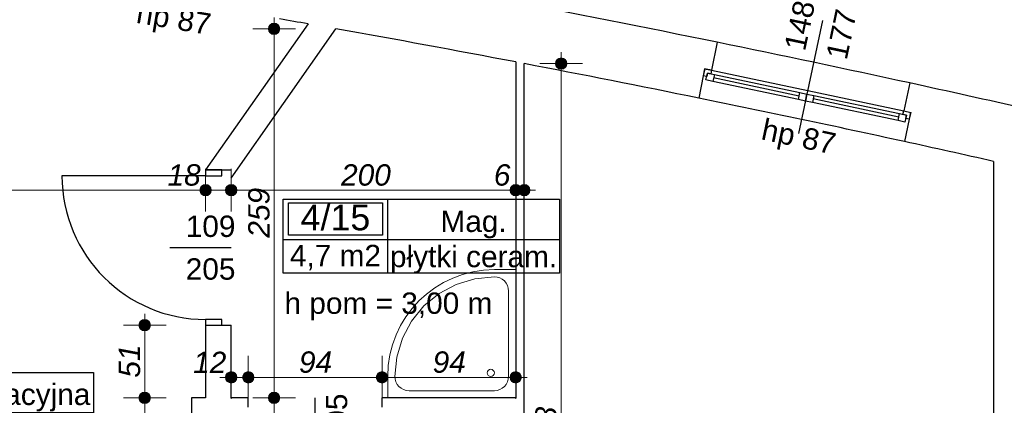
# Model space of a CAD drawing. Header units: millimetres. Extents: x -170998 to -45998, y 10557 to 52557.
# Tile 60 of 92: x -114595 to -107673, y 38107 to 40815. Entities that reach past the tile are written whole.
import ezdxf
from ezdxf.enums import TextEntityAlignment as Align

# ---------------------------------------------------------------- set-up
doc = ezdxf.new("R2010")
doc.units = ezdxf.units.MM
doc.header["$MEASUREMENT"] = 0
for name, color, linetype in [('Drzwi', 7, 'Continuous'), ('Obiekt', 7, 'Continuous'), ('Okno', 7, 'Continuous'), ('Strefa', 7, 'Continuous'), ('Strop', 7, 'Continuous'), ('Tekst', 7, 'Continuous'), ('Wymiary', 7, 'Continuous'), ('Ściana', 7, 'Continuous')]:
    doc.layers.add(name, color=color, linetype=linetype)
doc.styles.add('Arial', font='txt')
doc.styles.add('Times new roman', font='txt')
doc.dimstyles.new('GENERATED_STYLE__1', dxfattribs={"dimtxt": 150, "dimasz": 152, "dimexe": 0.18, "dimexo": 0, "dimgap": 0.09, "dimtad": 1, "dimtih": 1, "dimtoh": 1, "dimlfac": 0.1, "dimzin": 0, "dimdsep": 46, "dimtxsty": 'Arial', "dimblk": 'ARROWHEAD_11', "dimblk1": 'ARROWHEAD_11', "dimblk2": 'ARROWHEAD_11', "dimcen": 0.09, "dimclrd": 114, "dimclre": 114, "dimclrt": 114, "dimazin": 0, "dimtfac": 1, "dimtdec": 4, "dimtmove": 0, "dimatfit": 3, "dimfxl": 1, "dimtolj": 1, "dimtzin": 0, "dimarcsym": 0})
doc.dimstyles.new('GENERATED_STYLE__2', dxfattribs={"dimtxt": 150, "dimasz": 152, "dimexe": 0.18, "dimexo": 0, "dimgap": 0.09, "dimtad": 1, "dimlfac": 0.1, "dimzin": 0, "dimdsep": 46, "dimtxsty": 'Arial', "dimblk": 'ARROWHEAD_11', "dimblk1": 'ARROWHEAD_11', "dimblk2": 'ARROWHEAD_11', "dimcen": 0.09, "dimclrd": 114, "dimclre": 114, "dimclrt": 114, "dimazin": 0, "dimtfac": 1, "dimtdec": 4, "dimtmove": 0, "dimatfit": 3, "dimfxl": 1, "dimtolj": 1, "dimtzin": 0, "dimarcsym": 0})

# ---------------------------------------------------------------- blocks, each defined once
blk = doc.blocks.new('Sala pooperacyjna_4_14_14', base_point=(-115855.9, 38055.3))
at = {"layer": 'Strefa'}
for p, q in [((-116635, 38338.2), (-114076.1, 38338.2)), ((-116635, 37819.6), (-116635, 38338.2)), ((-116596, 38312.2), (-115894.9, 38312.2)), ((-116596, 38086), (-116596, 38312.2)), ((-115894.9, 38312.2), (-115894.9, 38086)), ((-115855.9, 38338.2), (-115855.9, 37819.6)), ((-114076.1, 38338.2), (-114076.1, 37819.6)), ((-115894.9, 38086), (-116596, 38086)), ((-116635, 38055.3), (-114076.1, 38055.3)), ((-114076.1, 37819.6), (-116635, 37819.6))]:
    blk.add_line(p, q, dxfattribs=at)
at = {"layer": 'Strefa', "style": 'Arial'}
for tag, height, p in [('ROOM_NUMBER', 180, (-116245.5, 38210.3)), ('ROOM_NAME', 150, (-114966, 38183.7)), ('ROOM_CALC_AREA', 150, (-116245.5, 37943.3)), ('floor_f', 150, (-114966, 37956.6))]:
    blk.add_attdef(tag, text='', height=height, dxfattribs=at).set_placement(p, align=Align.MIDDLE_CENTER)
blk = doc.blocks.new('Mag._4_15_15', base_point=(-112008.3, 39270.6))
at = {"layer": 'Strefa'}
for p, q in [((-112742.4, 39553.5), (-110800.2, 39553.5)), ((-112742.4, 39034.9), (-112742.4, 39553.5)), ((-112705.7, 39527.6), (-112045, 39527.6)), ((-112705.7, 39301.3), (-112705.7, 39527.6)), ((-112045, 39527.6), (-112045, 39301.3)), ((-112008.3, 39553.5), (-112008.3, 39034.9)), ((-110800.2, 39553.5), (-110800.2, 39034.9)), ((-112742.4, 39270.6), (-110800.2, 39270.6)), ((-112045, 39301.3), (-112705.7, 39301.3)), ((-110800.2, 39034.9), (-112742.4, 39034.9))]:
    blk.add_line(p, q, dxfattribs=at)
at = {"layer": 'Strefa', "style": 'Arial'}
for tag, height, p in [('ROOM_NUMBER', 180, (-112375.4, 39425.6)), ('ROOM_NAME', 150, (-111404.2, 39399)), ('ROOM_CALC_AREA', 150, (-112375.4, 39158.6)), ('floor_f', 150, (-111404.2, 39151.5))]:
    blk.add_attdef(tag, text='', height=height, dxfattribs=at).set_placement(p, align=Align.MIDDLE_CENTER)
blk = doc.blocks.new('*D284')
at = {"layer": 'Wymiary', "linetype": 'Continuous', "lineweight": 13}
for points in [[(-112766.7, 38159.3), (-112769.7, 38174.6), (-112778.4, 38187.6), (-112791.3, 38196.3), (-112806.7, 38199.3), (-112822, 38196.3), (-112834.9, 38187.6), (-112843.6, 38174.6), (-112846.7, 38159.3), (-112843.6, 38144), (-112834.9, 38131), (-112822, 38122.4), (-112806.7, 38119.3), (-112791.3, 38122.4), (-112778.4, 38131), (-112769.7, 38144)], [(-112766.7, 37979.3), (-112769.7, 37994.6), (-112778.4, 38007.6), (-112791.3, 38016.3), (-112806.7, 38019.3), (-112822, 38016.3), (-112834.9, 38007.6), (-112843.6, 37994.6), (-112846.7, 37979.3), (-112843.6, 37964), (-112834.9, 37951), (-112822, 37942.4), (-112806.7, 37939.3), (-112791.3, 37942.4), (-112778.4, 37951), (-112769.7, 37964)]]:
    blk.add_hatch(color=114, dxfattribs=at).paths.add_polyline_path(points)
at = {"layer": 'Wymiary', "color": 114, "lineweight": 13}
for p, q in [((-112846.7, 38159.3), (-112956.7, 38159.3)), ((-112656.7, 38159.3), (-112766.7, 38159.3)), ((-112806.7, 38019.3), (-112806.7, 38119.3)), ((-112846.7, 37979.3), (-112956.7, 37979.3)), ((-112656.7, 37979.3), (-112766.7, 37979.3))]:
    blk.add_line(p, q, dxfattribs=at)
for centre in [(-112806.7, 38159.3), (-112806.7, 37979.3)]:
    blk.add_circle(centre, 40, dxfattribs=at)
blk = doc.blocks.new('ARROWHEAD_11')
at = {"color": 0, "linetype": 'Continuous', "lineweight": 0}
blk.add_line((0, 0), (-1, 0), dxfattribs=at)
at = {"color": 0, "linetype": 'Continuous', "lineweight": 0, "const_width": 0.25, "flags": 128}
blk.add_lwpolyline([(-0.125, 0, 1), (0.125, 0, 1)], format="xyb", close=True, dxfattribs=at)
blk = doc.blocks.new('*D285')
at = {"layer": 'Wymiary', "linetype": 'Continuous', "lineweight": 13}
for points in [[(-112766.7, 40750.6), (-112769.7, 40765.9), (-112778.4, 40778.9), (-112791.3, 40787.6), (-112806.7, 40790.6), (-112822, 40787.6), (-112834.9, 40778.9), (-112843.6, 40765.9), (-112846.7, 40750.6), (-112843.6, 40735.3), (-112834.9, 40722.3), (-112822, 40713.7), (-112806.7, 40710.6), (-112791.3, 40713.7), (-112778.4, 40722.3), (-112769.7, 40735.3)], [(-112766.7, 38159.3), (-112769.7, 38174.6), (-112778.4, 38187.6), (-112791.3, 38196.3), (-112806.7, 38199.3), (-112822, 38196.3), (-112834.9, 38187.6), (-112843.6, 38174.6), (-112846.7, 38159.3), (-112843.6, 38144), (-112834.9, 38131), (-112822, 38122.4), (-112806.7, 38119.3), (-112791.3, 38122.4), (-112778.4, 38131), (-112769.7, 38144)]]:
    blk.add_hatch(color=114, dxfattribs=at).paths.add_polyline_path(points)
at = {"layer": 'Wymiary', "color": 114, "lineweight": 13}
for p, q in [((-112806.7, 40790.6), (-112806.7, 40830.6)), ((-112846.7, 40750.6), (-112956.7, 40750.6)), ((-112806.7, 38199.3), (-112806.7, 40710.6)), ((-112656.7, 40750.6), (-112766.7, 40750.6)), ((-112846.7, 38159.3), (-112956.7, 38159.3)), ((-112656.7, 38159.3), (-112766.7, 38159.3))]:
    blk.add_line(p, q, dxfattribs=at)
for centre in [(-112806.7, 40750.6), (-112806.7, 38159.3)]:
    blk.add_circle(centre, 40, dxfattribs=at)
at = {"layer": 'Wymiary', "color": 114, "lineweight": 13, "insert": (-112836.7, 39284.2), "char_height": 150, "attachment_point": 7, "rotation": 90, "style": 'Arial'}
blk.add_mtext('\\A1;{\\fArial|b0|i1|c238|p38;259}', dxfattribs=at)
blk = doc.blocks.new('*D287')
at = {"layer": 'Wymiary', "linetype": 'Continuous', "lineweight": 13}
for points in [[(-110748.2, 40506.2), (-110751.3, 40521.5), (-110759.9, 40534.5), (-110772.9, 40543.2), (-110788.2, 40546.2), (-110803.5, 40543.2), (-110816.5, 40534.5), (-110825.2, 40521.5), (-110828.2, 40506.2), (-110825.2, 40490.9), (-110816.5, 40478), (-110803.5, 40469.3), (-110788.2, 40466.2), (-110772.9, 40469.3), (-110759.9, 40478), (-110751.3, 40490.9)], [(-110748.2, 35329.3), (-110751.3, 35344.6), (-110759.9, 35357.6), (-110772.9, 35366.3), (-110788.2, 35369.3), (-110803.5, 35366.3), (-110816.5, 35357.6), (-110825.2, 35344.6), (-110828.2, 35329.3), (-110825.2, 35314), (-110816.5, 35301), (-110803.5, 35292.4), (-110788.2, 35289.3), (-110772.9, 35292.4), (-110759.9, 35301), (-110751.3, 35314)]]:
    blk.add_hatch(color=114, dxfattribs=at).paths.add_polyline_path(points)
at = {"layer": 'Wymiary', "color": 114, "lineweight": 13}
for p, q in [((-110788.2, 40546.2), (-110788.2, 40586.2)), ((-110828.2, 40506.2), (-110938.2, 40506.2)), ((-110638.2, 40506.2), (-110748.2, 40506.2)), ((-110788.2, 35369.3), (-110788.2, 40466.2)), ((-110828.2, 35329.3), (-110938.2, 35329.3)), ((-110638.2, 35329.3), (-110748.2, 35329.3)), ((-110788.2, 35249.3), (-110788.2, 35289.3))]:
    blk.add_line(p, q, dxfattribs=at)
for centre in [(-110788.2, 40506.2), (-110788.2, 35329.3)]:
    blk.add_circle(centre, 40, dxfattribs=at)
at = {"layer": 'Wymiary', "color": 114, "lineweight": 13, "insert": (-110818.2, 37747), "char_height": 150, "attachment_point": 7, "rotation": 90, "style": 'Arial'}
blk.add_mtext('\\A1;{\\fArial|b0|i1|c238|p38;518}', dxfattribs=at)
blk = doc.blocks.new('*D321')
at = {"layer": 'Wymiary', "linetype": 'Continuous', "lineweight": 13}
for points in [[(-113068, 38303), (-113071.1, 38318.3), (-113079.7, 38331.3), (-113092.7, 38340), (-113108, 38343), (-113123.3, 38340), (-113136.3, 38331.3), (-113145, 38318.3), (-113148, 38303), (-113145, 38287.7), (-113136.3, 38274.7), (-113123.3, 38266), (-113108, 38263), (-113092.7, 38266), (-113079.7, 38274.7), (-113071.1, 38287.7)], [(-112948, 38303), (-112951.1, 38318.3), (-112959.7, 38331.3), (-112972.7, 38340), (-112988, 38343), (-113003.3, 38340), (-113016.3, 38331.3), (-113025, 38318.3), (-113028, 38303), (-113025, 38287.7), (-113016.3, 38274.7), (-113003.3, 38266), (-112988, 38263), (-112972.7, 38266), (-112959.7, 38274.7), (-112951.1, 38287.7)]]:
    blk.add_hatch(color=114, dxfattribs=at).paths.add_polyline_path(points)
at = {"layer": 'Wymiary', "color": 114, "lineweight": 13}
for p, q in [((-113108, 38343), (-113108, 38453)), ((-112988, 38343), (-112988, 38453)), ((-113188, 38303), (-113148, 38303)), ((-113068, 38303), (-113028, 38303)), ((-113108, 38153), (-113108, 38263)), ((-112988, 38153), (-112988, 38263))]:
    blk.add_line(p, q, dxfattribs=at)
for centre in [(-113108, 38303), (-112988, 38303)]:
    blk.add_circle(centre, 40, dxfattribs=at)
at = {"layer": 'Wymiary', "color": 114, "lineweight": 13, "insert": (-113375.7, 38333), "char_height": 150, "attachment_point": 7, "style": 'Arial'}
blk.add_mtext('\\A1;{\\fArial|b0|i1|c238|p38;12}', dxfattribs=at)
blk = doc.blocks.new('*D322')
at = {"layer": 'Wymiary', "linetype": 'Continuous', "lineweight": 13}
for points in [[(-112948, 38303), (-112951.1, 38318.3), (-112959.7, 38331.3), (-112972.7, 38340), (-112988, 38343), (-113003.3, 38340), (-113016.3, 38331.3), (-113025, 38318.3), (-113028, 38303), (-113025, 38287.7), (-113016.3, 38274.7), (-113003.3, 38266), (-112988, 38263), (-112972.7, 38266), (-112959.7, 38274.7), (-112951.1, 38287.7)], [(-112008, 38303), (-112011.1, 38318.3), (-112019.7, 38331.3), (-112032.7, 38340), (-112048, 38343), (-112063.3, 38340), (-112076.3, 38331.3), (-112085, 38318.3), (-112088, 38303), (-112085, 38287.7), (-112076.3, 38274.7), (-112063.3, 38266), (-112048, 38263), (-112032.7, 38266), (-112019.7, 38274.7), (-112011.1, 38287.7)]]:
    blk.add_hatch(color=114, dxfattribs=at).paths.add_polyline_path(points)
at = {"layer": 'Wymiary', "color": 114, "lineweight": 13}
for p, q in [((-112988, 38343), (-112988, 38453)), ((-112048, 38343), (-112048, 38453)), ((-112948, 38303), (-112088, 38303)), ((-112988, 38153), (-112988, 38263)), ((-112048, 38153), (-112048, 38263))]:
    blk.add_line(p, q, dxfattribs=at)
for centre in [(-112988, 38303), (-112048, 38303)]:
    blk.add_circle(centre, 40, dxfattribs=at)
at = {"layer": 'Wymiary', "color": 114, "lineweight": 13, "insert": (-112631.8, 38333), "char_height": 150, "attachment_point": 7, "style": 'Arial'}
blk.add_mtext('\\A1;{\\fArial|b0|i1|c238|p38;94}', dxfattribs=at)
blk = doc.blocks.new('*D323')
at = {"layer": 'Wymiary', "linetype": 'Continuous', "lineweight": 13}
for points in [[(-112008, 38303), (-112011.1, 38318.3), (-112019.7, 38331.3), (-112032.7, 38340), (-112048, 38343), (-112063.3, 38340), (-112076.3, 38331.3), (-112085, 38318.3), (-112088, 38303), (-112085, 38287.7), (-112076.3, 38274.7), (-112063.3, 38266), (-112048, 38263), (-112032.7, 38266), (-112019.7, 38274.7), (-112011.1, 38287.7)], [(-111068, 38303), (-111071.1, 38318.3), (-111079.7, 38331.3), (-111092.7, 38340), (-111108, 38343), (-111123.3, 38340), (-111136.3, 38331.3), (-111145, 38318.3), (-111148, 38303), (-111145, 38287.7), (-111136.3, 38274.7), (-111123.3, 38266), (-111108, 38263), (-111092.7, 38266), (-111079.7, 38274.7), (-111071.1, 38287.7)]]:
    blk.add_hatch(color=114, dxfattribs=at).paths.add_polyline_path(points)
at = {"layer": 'Wymiary', "color": 114, "lineweight": 13}
for p, q in [((-112048, 38343), (-112048, 38453)), ((-111108, 38343), (-111108, 38453)), ((-112008, 38303), (-111148, 38303)), ((-111068, 38303), (-111028, 38303)), ((-112048, 38153), (-112048, 38263)), ((-111108, 38153), (-111108, 38263))]:
    blk.add_line(p, q, dxfattribs=at)
for centre in [(-112048, 38303), (-111108, 38303)]:
    blk.add_circle(centre, 40, dxfattribs=at)
at = {"layer": 'Wymiary', "color": 114, "lineweight": 13, "insert": (-111691.8, 38333), "char_height": 150, "attachment_point": 7, "style": 'Arial'}
blk.add_mtext('\\A1;{\\fArial|b0|i1|c238|p38;94}', dxfattribs=at)
blk = doc.blocks.new('*D324')
at = {"layer": 'Wymiary', "linetype": 'Continuous', "lineweight": 13}
for points in [[(-113676.4, 38159.3), (-113679.4, 38174.6), (-113688.1, 38187.6), (-113701.1, 38196.3), (-113716.4, 38199.3), (-113731.7, 38196.3), (-113744.7, 38187.6), (-113753.4, 38174.6), (-113756.4, 38159.3), (-113753.4, 38144), (-113744.7, 38131), (-113731.7, 38122.4), (-113716.4, 38119.3), (-113701.1, 38122.4), (-113688.1, 38131), (-113679.4, 38144)], [(-113676.4, 35639.3), (-113679.4, 35654.6), (-113688.1, 35667.6), (-113701.1, 35676.3), (-113716.4, 35679.3), (-113731.7, 35676.3), (-113744.7, 35667.6), (-113753.4, 35654.6), (-113756.4, 35639.3), (-113753.4, 35624), (-113744.7, 35611), (-113731.7, 35602.4), (-113716.4, 35599.3), (-113701.1, 35602.4), (-113688.1, 35611), (-113679.4, 35624)]]:
    blk.add_hatch(color=114, dxfattribs=at).paths.add_polyline_path(points)
at = {"layer": 'Wymiary', "color": 114, "lineweight": 13}
for p, q in [((-113756.4, 38159.3), (-113866.4, 38159.3)), ((-113566.4, 38159.3), (-113676.4, 38159.3)), ((-113716.4, 35679.3), (-113716.4, 38119.3)), ((-113756.4, 35639.3), (-113866.4, 35639.3)), ((-113716.4, 35559.3), (-113716.4, 35599.3)), ((-113566.4, 35639.3), (-113676.4, 35639.3))]:
    blk.add_line(p, q, dxfattribs=at)
for centre in [(-113716.4, 38159.3), (-113716.4, 35639.3)]:
    blk.add_circle(centre, 40, dxfattribs=at)
at = {"layer": 'Wymiary', "color": 114, "lineweight": 13, "insert": (-113746.4, 36728.6), "char_height": 150, "attachment_point": 7, "rotation": 90, "style": 'Arial'}
blk.add_mtext('\\A1;{\\fArial|b0|i1|c238|p38;252}', dxfattribs=at)
blk = doc.blocks.new('*D325')
at = {"layer": 'Wymiary', "linetype": 'Continuous', "lineweight": 13}
for points in [[(-113676.4, 38669.3), (-113679.4, 38684.6), (-113688.1, 38697.6), (-113701.1, 38706.3), (-113716.4, 38709.3), (-113731.7, 38706.3), (-113744.7, 38697.6), (-113753.4, 38684.6), (-113756.4, 38669.3), (-113753.4, 38654), (-113744.7, 38641), (-113731.7, 38632.4), (-113716.4, 38629.3), (-113701.1, 38632.4), (-113688.1, 38641), (-113679.4, 38654)], [(-113676.4, 38159.3), (-113679.4, 38174.6), (-113688.1, 38187.6), (-113701.1, 38196.3), (-113716.4, 38199.3), (-113731.7, 38196.3), (-113744.7, 38187.6), (-113753.4, 38174.6), (-113756.4, 38159.3), (-113753.4, 38144), (-113744.7, 38131), (-113731.7, 38122.4), (-113716.4, 38119.3), (-113701.1, 38122.4), (-113688.1, 38131), (-113679.4, 38144)]]:
    blk.add_hatch(color=114, dxfattribs=at).paths.add_polyline_path(points)
at = {"layer": 'Wymiary', "color": 114, "lineweight": 13}
for p, q in [((-113716.4, 38709.3), (-113716.4, 38749.3)), ((-113756.4, 38669.3), (-113866.4, 38669.3)), ((-113716.4, 38199.3), (-113716.4, 38629.3)), ((-113566.4, 38669.3), (-113676.4, 38669.3)), ((-113756.4, 38159.3), (-113866.4, 38159.3)), ((-113566.4, 38159.3), (-113676.4, 38159.3))]:
    blk.add_line(p, q, dxfattribs=at)
for centre in [(-113716.4, 38669.3), (-113716.4, 38159.3)]:
    blk.add_circle(centre, 40, dxfattribs=at)
at = {"layer": 'Wymiary', "color": 114, "lineweight": 13, "insert": (-113746.4, 38300.5), "char_height": 150, "attachment_point": 7, "rotation": 90, "style": 'Arial'}
blk.add_mtext('\\A1;{\\fArial|b0|i1|c238|p38;51}', dxfattribs=at)
blk = doc.blocks.new('*D326')
at = {"layer": 'Wymiary', "linetype": 'Continuous', "lineweight": 13}
for points in [[(-118218, 39617.3), (-118221.1, 39632.6), (-118229.7, 39645.6), (-118242.7, 39654.3), (-118258, 39657.3), (-118273.3, 39654.3), (-118286.3, 39645.6), (-118295, 39632.6), (-118298, 39617.3), (-118295, 39602), (-118286.3, 39589), (-118273.3, 39580.4), (-118258, 39577.3), (-118242.7, 39580.4), (-118229.7, 39589), (-118221.1, 39602)], [(-113248, 39617.3), (-113251.1, 39632.6), (-113259.7, 39645.6), (-113272.7, 39654.3), (-113288, 39657.3), (-113303.3, 39654.3), (-113316.3, 39645.6), (-113325, 39632.6), (-113328, 39617.3), (-113325, 39602), (-113316.3, 39589), (-113303.3, 39580.4), (-113288, 39577.3), (-113272.7, 39580.4), (-113259.7, 39589), (-113251.1, 39602)]]:
    blk.add_hatch(color=114, dxfattribs=at).paths.add_polyline_path(points)
at = {"layer": 'Wymiary', "color": 114, "lineweight": 13}
for p, q in [((-118258, 39657.3), (-118258, 39767.3)), ((-113288, 39657.3), (-113288, 39767.3)), ((-118338, 39617.3), (-118298, 39617.3)), ((-118218, 39617.3), (-113328, 39617.3)), ((-118258, 39467.3), (-118258, 39577.3)), ((-113288, 39467.3), (-113288, 39577.3))]:
    blk.add_line(p, q, dxfattribs=at)
for centre in [(-118258, 39617.3), (-113288, 39617.3)]:
    blk.add_circle(centre, 40, dxfattribs=at)
at = {"layer": 'Wymiary', "color": 114, "lineweight": 13, "char_height": 150, "attachment_point": 7, "style": 'Arial'}
for s, insert in [('\\A1;{\\fArial|b0|i1|c238|p38;497}', (-116057.6, 39647.3)), ('\\A1;{\\fArial|b0|i1|c238|p38;18}', (-113555.7, 39647.3))]:
    blk.add_mtext(s, dxfattribs=dict(at, insert=insert))
blk = doc.blocks.new('*D327')
at = {"layer": 'Wymiary', "linetype": 'Continuous', "lineweight": 13}
for points in [[(-113248, 39617.3), (-113251.1, 39632.6), (-113259.7, 39645.6), (-113272.7, 39654.3), (-113288, 39657.3), (-113303.3, 39654.3), (-113316.3, 39645.6), (-113325, 39632.6), (-113328, 39617.3), (-113325, 39602), (-113316.3, 39589), (-113303.3, 39580.4), (-113288, 39577.3), (-113272.7, 39580.4), (-113259.7, 39589), (-113251.1, 39602)], [(-113068, 39617.3), (-113071.1, 39632.6), (-113079.7, 39645.6), (-113092.7, 39654.3), (-113108, 39657.3), (-113123.3, 39654.3), (-113136.3, 39645.6), (-113145, 39632.6), (-113148, 39617.3), (-113145, 39602), (-113136.3, 39589), (-113123.3, 39580.4), (-113108, 39577.3), (-113092.7, 39580.4), (-113079.7, 39589), (-113071.1, 39602)]]:
    blk.add_hatch(color=114, dxfattribs=at).paths.add_polyline_path(points)
at = {"layer": 'Wymiary', "color": 114, "lineweight": 13}
for p, q in [((-113288, 39657.3), (-113288, 39767.3)), ((-113108, 39657.3), (-113108, 39767.3)), ((-113248, 39617.3), (-113148, 39617.3)), ((-113288, 39467.3), (-113288, 39577.3)), ((-113108, 39467.3), (-113108, 39577.3))]:
    blk.add_line(p, q, dxfattribs=at)
for centre in [(-113288, 39617.3), (-113108, 39617.3)]:
    blk.add_circle(centre, 40, dxfattribs=at)
blk = doc.blocks.new('*D328')
at = {"layer": 'Wymiary', "linetype": 'Continuous', "lineweight": 13}
for points in [[(-113068, 39617.3), (-113071.1, 39632.6), (-113079.7, 39645.6), (-113092.7, 39654.3), (-113108, 39657.3), (-113123.3, 39654.3), (-113136.3, 39645.6), (-113145, 39632.6), (-113148, 39617.3), (-113145, 39602), (-113136.3, 39589), (-113123.3, 39580.4), (-113108, 39577.3), (-113092.7, 39580.4), (-113079.7, 39589), (-113071.1, 39602)], [(-111068, 39617.3), (-111071.1, 39632.6), (-111079.7, 39645.6), (-111092.7, 39654.3), (-111108, 39657.3), (-111123.3, 39654.3), (-111136.3, 39645.6), (-111145, 39632.6), (-111148, 39617.3), (-111145, 39602), (-111136.3, 39589), (-111123.3, 39580.4), (-111108, 39577.3), (-111092.7, 39580.4), (-111079.7, 39589), (-111071.1, 39602)]]:
    blk.add_hatch(color=114, dxfattribs=at).paths.add_polyline_path(points)
at = {"layer": 'Wymiary', "color": 114, "lineweight": 13}
for p, q in [((-113108, 39657.3), (-113108, 39767.3)), ((-111108, 39657.3), (-111108, 39767.3)), ((-113068, 39617.3), (-111148, 39617.3)), ((-113108, 39467.3), (-113108, 39577.3)), ((-111108, 39467.3), (-111108, 39577.3))]:
    blk.add_line(p, q, dxfattribs=at)
for centre in [(-113108, 39617.3), (-111108, 39617.3)]:
    blk.add_circle(centre, 40, dxfattribs=at)
at = {"layer": 'Wymiary', "color": 114, "lineweight": 13, "char_height": 150, "attachment_point": 7, "style": 'Arial'}
for s, insert in [('\\A1;{\\fArial|b0|i1|c238|p38;200}', (-112335.7, 39647.3)), ('\\A1;{\\fArial|b0|i1|c238|p38;6}', (-111261.8, 39647.3))]:
    blk.add_mtext(s, dxfattribs=dict(at, insert=insert))
blk = doc.blocks.new('*D329')
at = {"layer": 'Wymiary', "linetype": 'Continuous', "lineweight": 13}
for points in [[(-111068, 39617.3), (-111071.1, 39632.6), (-111079.7, 39645.6), (-111092.7, 39654.3), (-111108, 39657.3), (-111123.3, 39654.3), (-111136.3, 39645.6), (-111145, 39632.6), (-111148, 39617.3), (-111145, 39602), (-111136.3, 39589), (-111123.3, 39580.4), (-111108, 39577.3), (-111092.7, 39580.4), (-111079.7, 39589), (-111071.1, 39602)], [(-111008, 39617.3), (-111011.1, 39632.6), (-111019.7, 39645.6), (-111032.7, 39654.3), (-111048, 39657.3), (-111063.3, 39654.3), (-111076.3, 39645.6), (-111085, 39632.6), (-111088, 39617.3), (-111085, 39602), (-111076.3, 39589), (-111063.3, 39580.4), (-111048, 39577.3), (-111032.7, 39580.4), (-111019.7, 39589), (-111011.1, 39602)]]:
    blk.add_hatch(color=114, dxfattribs=at).paths.add_polyline_path(points)
at = {"layer": 'Wymiary', "color": 114, "lineweight": 13}
for p, q in [((-111108, 39657.3), (-111108, 39767.3)), ((-111048, 39657.3), (-111048, 39767.3)), ((-111108, 39617.3), (-111048, 39617.3)), ((-111008, 39617.3), (-110968, 39617.3)), ((-111108, 39467.3), (-111108, 39577.3)), ((-111048, 39467.3), (-111048, 39577.3))]:
    blk.add_line(p, q, dxfattribs=at)
for centre in [(-111108, 39617.3), (-111048, 39617.3)]:
    blk.add_circle(centre, 40, dxfattribs=at)

msp = doc.modelspace()

# ---------------------------------------------------------------- linework, layer by layer
at = {"layer": 'Drzwi'}
for p, q in [((-113288.019, 39759.32), (-113288.019, 39719.32)), ((-113173.019, 39759.32), (-113288.019, 39759.32)), ((-113288.019, 39759.32), (-113173.019, 39759.32)), ((-113173.019, 39719.32), (-113173.019, 39759.32)), ((-113288.019, 39719.32), (-114298.019, 39719.32)), ((-113288.019, 39719.32), (-113173.019, 39719.32)), ((-113173.019, 38709.32), (-113288.019, 38709.32)), ((-113288.019, 38709.32), (-113288.019, 38669.32)), ((-113173.019, 38669.32), (-113173.019, 38709.32)), ((-113288.019, 38669.32), (-113173.019, 38669.32)), ((-113288.019, 38669.32), (-113173.019, 38669.32))]:
    msp.add_line(p, q, dxfattribs=at)
msp.add_arc((-113288.019, 39719.32), 1010, 180, 270, dxfattribs=at)
at = {"layer": 'Obiekt'}
for p, q in [((-108951.602, 40808.803), (-109118.877, 40016.263)), ((-113539.397, 39214.32), (-113108.019, 39214.32)), ((-112518.019, 37727.942), (-112518.019, 38159.32))]:
    msp.add_line(p, q, dxfattribs=at)
at = {"layer": 'Obiekt', "color": 8, "lineweight": 5}
for p, q in [((-111108.019, 39059.32), (-111258.019, 39059.32)), ((-111108.019, 38159.32), (-111108.019, 39059.32)), ((-111394.582, 38995.87), (-111525.897, 38956.036)), ((-111258.019, 39009.32), (-111394.582, 38995.87)), ((-111238.51, 39007.399), (-111258.019, 39009.32)), ((-111219.75, 39001.708), (-111238.51, 39007.399)), ((-111202.462, 38992.467), (-111219.75, 39001.708)), ((-111187.308, 38980.031), (-111202.462, 38992.467)), ((-111174.872, 38964.877), (-111187.308, 38980.031)), ((-111525.897, 38956.036), (-111646.918, 38891.349)), ((-111165.631, 38947.589), (-111174.872, 38964.877)), ((-111159.94, 38928.829), (-111165.631, 38947.589)), ((-111158.019, 38909.32), (-111159.94, 38928.829)), ((-111158.019, 38309.32), (-111158.019, 38909.32)), ((-111158.019, 38309.32), (-111158.019, 38909.32)), ((-111158.019, 38909.32), (-111158.019, 38309.32)), ((-111646.918, 38891.349), (-111752.993, 38804.295)), ((-111752.993, 38804.295), (-111840.047, 38698.22)), ((-111840.047, 38698.22), (-111904.734, 38577.199)), ((-111904.734, 38577.199), (-111944.568, 38445.884)), ((-111944.568, 38445.884), (-111958.019, 38309.32)), ((-112008.019, 38309.32), (-112008.019, 38159.32)), ((-111958.019, 38309.32), (-111956.097, 38289.811)), ((-111956.097, 38289.811), (-111950.407, 38271.052)), ((-111165.631, 38271.052), (-111159.94, 38289.811)), ((-111159.94, 38289.811), (-111158.019, 38309.32)), ((-111950.407, 38271.052), (-111941.166, 38253.763)), ((-111941.166, 38253.763), (-111928.729, 38238.61)), ((-111928.729, 38238.61), (-111913.576, 38226.173)), ((-111913.576, 38226.173), (-111896.287, 38216.932)), ((-111896.287, 38216.932), (-111877.528, 38211.242)), ((-111877.528, 38211.242), (-111858.019, 38209.32)), ((-111258.019, 38209.32), (-111238.51, 38211.242)), ((-111238.51, 38211.242), (-111219.75, 38216.932)), ((-111219.75, 38216.932), (-111202.462, 38226.173)), ((-111202.462, 38226.173), (-111187.308, 38238.61)), ((-111187.308, 38238.61), (-111174.872, 38253.763)), ((-111174.872, 38253.763), (-111165.631, 38271.052)), ((-112008.019, 38159.32), (-111108.019, 38159.32)), ((-111858.019, 38209.32), (-111258.019, 38209.32))]:
    msp.add_line(p, q, dxfattribs=at)
msp.add_circle((-111283.019, 38334.32), 25, dxfattribs=at)
msp.add_arc((-111258.019, 38309.32), 750, 90, 180, dxfattribs=at)
at = {"layer": 'Okno'}
for p, q in [((-109779.795, 40469.908), (-109789.774, 40420.913)), ((-109779.448, 40469.835), (-109789.774, 40420.913)), ((-109779.795, 40469.908), (-109730.526, 40459.509)), ((-109730.965, 40459.602), (-109779.795, 40469.908)), ((-109770.476, 40391.289), (-109760.15, 40440.211)), ((-109760.15, 40440.211), (-109765.313, 40415.75)), ((-109735.689, 40435.048), (-109760.15, 40440.211)), ((-109760.15, 40440.211), (-109711.228, 40429.885)), ((-109730.526, 40459.509), (-109735.689, 40435.048)), ((-109730.526, 40459.509), (-109055.4, 40317.016)), ((-109711.228, 40429.885), (-109721.553, 40380.963)), ((-109711.228, 40429.885), (-109109.485, 40302.88)), ((-109765.313, 40415.75), (-109789.774, 40420.913)), ((-109721.553, 40380.963), (-109770.476, 40391.289)), ((-109119.81, 40253.958), (-109721.553, 40380.963)), ((-109119.81, 40253.958), (-109721.553, 40380.963)), ((-109114.647, 40278.419), (-109716.39, 40405.424)), ((-109119.81, 40253.958), (-109109.485, 40302.88)), ((-109109.485, 40302.88), (-109060.562, 40292.555)), ((-109070.888, 40243.632), (-109060.562, 40292.555)), ((-109060.562, 40292.555), (-109070.888, 40243.632)), ((-109060.562, 40292.555), (-109011.64, 40282.229)), ((-109055.4, 40317.016), (-108380.273, 40174.522)), ((-109070.888, 40243.632), (-109119.81, 40253.958)), ((-109021.966, 40233.307), (-109070.888, 40243.632)), ((-109011.64, 40282.229), (-109021.966, 40233.307)), ((-108420.223, 40106.302), (-109021.966, 40233.307)), ((-108420.223, 40106.302), (-109021.966, 40233.307)), ((-108415.06, 40130.763), (-109016.803, 40257.768)), ((-109011.64, 40282.229), (-108409.897, 40155.224)), ((-108420.223, 40106.302), (-108409.897, 40155.224)), ((-108409.897, 40155.224), (-108360.975, 40144.898)), ((-108385.436, 40150.061), (-108380.273, 40174.522)), ((-108360.975, 40144.898), (-108385.436, 40150.061)), ((-108380.273, 40174.522), (-108331.004, 40164.123)), ((-108379.834, 40174.43), (-108331.004, 40164.123)), ((-108331.351, 40164.197), (-108341.677, 40115.274)), ((-108331.004, 40164.123), (-108341.677, 40115.274)), ((-108371.301, 40095.976), (-108420.223, 40106.302)), ((-108360.975, 40144.898), (-108371.301, 40095.976)), ((-108366.138, 40120.437), (-108360.975, 40144.898)), ((-108341.677, 40115.274), (-108366.138, 40120.437))]:
    msp.add_line(p, q, dxfattribs=at)
for radius, start, end in [(104642.008, 77.70317671, 78.46073062), (104232.008, 77.67579966, 78.48810766)]:
    msp.add_arc((-130623.425, -61871.074), radius, start, end, dxfattribs=at)
at = {"layer": 'Strop', "flags": 128}
msp.add_lwpolyline([(-96528.019, 14639.32), (-140258.019, 14639.32), (-141547.974, 14639.32), (-141547.974, 16204.96), (-158346.468, 31536.991), (-159768.887, 29978.522), (-165456.021, 35169.185), (-162779.93, 38101.664), (-160850.538, 36340.703), (-154498.018, 36340.703), (-154498.018, 42361.953, -0.00002607), (-154486.563, 42364.139, -0.04841545), (-132966.516, 44343.261, -0.0060186), (-130274.231, 44297.262), (-126000.282, 44095.254, -0.00045657), (-125806.601, 44084.047, -0.01791801), (-118229.318, 43365.515, -0.00776908), (-114963.359, 42885.553), (-114963.364, 42885.522, -0.034913), (-97147.904, 38702.246, -0.03139835)], format="xyb", dxfattribs=at)
at = {"layer": 'Ściana'}
for p, q in [((-109690.889, 40655.892), (-109730.965, 40459.602)), ((-109779.795, 40469.908), (-109789.774, 40420.913)), ((-109730.965, 40459.602), (-109779.795, 40469.908)), ((-109789.774, 40420.913), (-109821.705, 40264.13)), ((-108337.167, 40370.173), (-108379.834, 40174.43)), ((-108379.834, 40174.43), (-108331.004, 40164.123)), ((-108331.004, 40164.123), (-108341.677, 40115.274)), ((-108341.677, 40115.274), (-108375.828, 39958.96)), ((-113288.019, 39759.32), (-113173.019, 39759.32)), ((-113173.019, 39759.32), (-113108.019, 39759.32)), ((-113288.019, 38669.32), (-113173.019, 38669.32)), ((-113173.019, 38669.32), (-113108.019, 38669.32)), ((-112988.019, 38094.32), (-112988.019, 38159.32)), ((-112048.019, 38094.32), (-112048.019, 38159.32))]:
    msp.add_line(p, q, dxfattribs=at)
at = {"layer": 'Ściana', "flags": 128}
for points in [[(-112568.065, 40785.224), (-113288.019, 39759.32)], [(-113108.019, 39702.463), (-112372.444, 40750.625)], [(-111108.019, 40517.697), (-111108.019, 38159.32)], [(-111048.019, 38159.32), (-111048.019, 40506.243)], [(-107748.019, 39819.768), (-107748.019, 35329.32)], [(-113288.019, 38669.32), (-113288.019, 38159.32)], [(-113108.019, 38159.32), (-113108.019, 38669.32)], [(-113388.019, 38159.32), (-113388.019, 35639.32)], [(-113288.019, 38159.32), (-113388.019, 38159.32)], [(-112988.019, 38159.32), (-113108.019, 38159.32)], [(-111108.019, 38159.32), (-112048.019, 38159.32)], [(-111048.019, 35329.32), (-111048.019, 38159.32)]]:
    msp.add_lwpolyline(points, dxfattribs=at)
at = {"layer": 'Ściana'}
for centre, radius, start, end in [((-135974.129, -86621.024), 131199.839, 72.78657015, 80.72275794), ((-135974.129, -86621.024), 130859.839, 72.78658978, 80.72275794), ((-130623.425, -61871.074), 104642.008, 78.46073062, 80.16415198), ((-130623.425, -61871.074), 104232.008, 80.02474766, 80.13677494), ((-130623.425, -61871.074), 104232.008, 79.20879921, 79.91554687), ((-130623.425, -61871.074), 104232.008, 78.48810766, 79.17522191), ((-130623.425, -61871.074), 104642.008, 76.78714377, 77.70317671), ((-130623.425, -61871.074), 104232.008, 77.32231555, 77.67579966)]:
    msp.add_arc(centre, radius, start, end, dxfattribs=at)

# ---------------------------------------------------------------- block references
at = {"layer": 'Strefa'}
ref = msp.add_blockref('Mag._4_15_15', (-112008.332, 39270.623), dxfattribs=at)
ref.add_attrib('ROOM_NAME', 'Mag.', dxfattribs={"color": 7, "height": 150, "style": 'Arial'}).set_placement((-111404.248, 39399.023), align=Align.MIDDLE_CENTER)
ref.add_attrib('ROOM_NUMBER', '4/15', dxfattribs={"color": 7, "height": 180, "style": 'Arial'}).set_placement((-112375.352, 39425.571), align=Align.MIDDLE_CENTER)
ref.add_attrib('ROOM_CALC_AREA', '4,7 m2', dxfattribs={"color": 7, "height": 150, "style": 'Arial'}).set_placement((-112375.352, 39158.569), align=Align.MIDDLE_CENTER)
ref.add_attrib('floor_f', 'płytki ceram.', dxfattribs={"color": 7, "height": 150, "style": 'Arial'}).set_placement((-111404.248, 39151.523), align=Align.MIDDLE_CENTER)
ref = msp.add_blockref('Sala pooperacyjna_4_14_14', (-115855.948, 38055.308), dxfattribs=at)
ref.add_attrib('ROOM_NAME', 'Sala pooperacyjna', dxfattribs={"color": 7, "height": 150, "style": 'Arial'}).set_placement((-114966.027, 38183.708), align=Align.MIDDLE_CENTER)
ref.add_attrib('ROOM_NUMBER', '4/14', dxfattribs={"color": 7, "height": 180, "style": 'Arial'}).set_placement((-116245.469, 38210.255), align=Align.MIDDLE_CENTER)
ref.add_attrib('ROOM_CALC_AREA', '29,3 m2', dxfattribs={"color": 7, "height": 150, "style": 'Arial'}).set_placement((-116245.469, 37943.254), align=Align.MIDDLE_CENTER)
ref.add_attrib('floor_f', 'tarket', dxfattribs={"color": 7, "height": 150, "style": 'Arial'}).set_placement((-114966.027, 37956.625), align=Align.MIDDLE_CENTER)

# ---------------------------------------------------------------- texts
at = {"layer": 'Obiekt', "char_height": 150, "attachment_point": 7, "style": 'Arial'}
for s, insert, rotation in [('\\A1;{\\fArial|b0|i0|c238|p38;148}', (-109072.44, 40587.5), 78.0819537), ('\\A1;{\\fArial|b0|i0|c238|p38;hp 87}', (-113789.755, 40748.893), 350.5429289), ('\\A1;{\\fArial|b0|i0|c238|p38;177}', (-108781.322, 40526.057), 78.0819537), ('\\A1;{\\fArial|b0|i0|c238|p38;hp 87}', (-109398.89, 39931.427), 348.0819537), ('\\A1;{\\fArial|b0|i0|c238|p38;205}', (-112290.55, 37839.494), 90)]:
    msp.add_mtext(s, dxfattribs=dict(at, insert=insert, rotation=rotation))
for s, insert in [('\\A1;{\\fArial|b0|i0|c238|p38;109}', (-113427.845, 39286.852)), ('\\A1;{\\fArial|b0|i0|c238|p38;205}', (-113427.845, 38986.852))]:
    msp.add_mtext(s, dxfattribs=dict(at, insert=insert))
at = {"layer": 'Tekst', "insert": (-112002.844, 38898.858), "char_height": 150, "attachment_point": 2, "style": 'Times new roman'}
msp.add_mtext('\\A1;{\\fArial|b0|i0|c0|p38;h pom = 3,00 m}', dxfattribs=at)

# ---------------------------------------------------------------- dimensions: what is measured, and where the dimension line sits
at = {"layer": 'Wymiary', "color": 114, "lineweight": 13}
for base, p1, p2, picture, middle in [((-113288.019, 39617.325), (-118258.019, 41624.859), (-113288.019, 38159.32), '*D326', (-115886.848, 39722.325)), ((-111108.019, 39617.325), (-113108.019, 38959.32), (-111108.019, 39332.781), '*D328', (-112164.933, 39722.325)), ((-113108.019, 39617.325), (-113288.019, 38159.32), (-113108.019, 38959.32), '*D327', (-113441.848, 39722.325)), ((-111048.019, 39617.325), (-111108.019, 39332.781), (-111048.019, 39332.781), '*D329', (-111204.933, 39722.325)), ((-112988.019, 38302.998), (-113108.019, 38159.32), (-112988.019, 38159.32), '*D321', (-113261.848, 38407.998)), ((-112048.019, 38302.998), (-112988.019, 38159.32), (-112048.019, 38159.32), '*D322', (-112518.019, 38407.998)), ((-111108.019, 38302.998), (-112048.019, 38159.32), (-111108.019, 38159.32), '*D323', (-111578.019, 38407.998))]:
    dim = msp.add_linear_dim(base=base, p1=p1, p2=p2, dimstyle='GENERATED_STYLE__1', dxfattribs=at)
    dim.commit()
    dim.dimension.update_dxf_attribs({"geometry": picture, "text_midpoint": middle, "dimtype": 160})
for base, p1, p2, text, picture, middle in [((-112806.652, 40750.625), (-112218.019, 38159.32), (-112372.444, 40750.625), '259', '*D285', (-112911.652, 39454.973)), ((-110788.234, 40506.243), (-111048.019, 35329.32), (-111048.019, 40506.243), '518', '*D287', (-110893.234, 37917.781))]:
    dim = msp.add_linear_dim(base=base, p1=p1, p2=p2, angle=90, text=text, dimstyle='GENERATED_STYLE__2', dxfattribs=at)
    dim.commit()
    dim.dimension.update_dxf_attribs({"geometry": picture, "text_midpoint": middle, "dimtype": 160, "text_rotation": 90})
for base, p1, p2, picture, middle in [((-113716.401, 38669.32), (-113388.019, 38159.32), (-113288.019, 38669.32), '*D325', (-113821.401, 38414.32)), ((-113716.401, 38159.32), (-113388.019, 35639.32), (-113388.019, 38159.32), '*D324', (-113821.401, 36899.32)), ((-112806.652, 38159.32), (-111848.019, 37979.32), (-112218.019, 38159.32), '*D284', (-112911.652, 37825.491))]:
    dim = msp.add_linear_dim(base=base, p1=p1, p2=p2, angle=90, dimstyle='GENERATED_STYLE__2', dxfattribs=at)
    dim.commit()
    dim.dimension.update_dxf_attribs({"geometry": picture, "text_midpoint": middle, "dimtype": 160, "text_rotation": 90})

doc.saveas('drawing.dxf')
